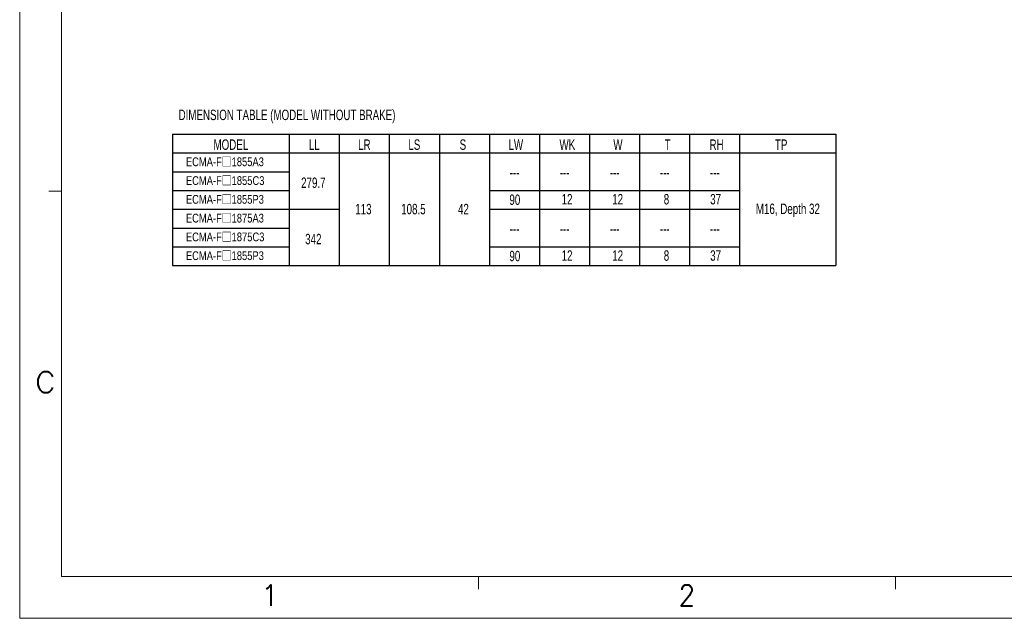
# Model space of a CAD drawing. Header units: millimetres. Extents: x -536 to -116, y 402 to 699.
# Tile 1 of 7: x -536 to -300, y 402 to 545. Entities that reach past the tile are written whole.
import ezdxf
from ezdxf.enums import TextEntityAlignment as Align

# ---------------------------------------------------------------- set-up
doc = ezdxf.new("R2010")
doc.units = ezdxf.units.MM
doc.header["$LTSCALE"] = 23.1
doc.layers.get('0').update_dxf_attribs({"linetype": 'CONTINUOUS'})
doc.styles.get("Standard").update_dxf_attribs({"font": 'txt', "width": 0.7})
doc.styles.add('TEXTSTYLE_0', font='txt.shx', dxfattribs={"width": 0.8})

msp = doc.modelspace()

# ---------------------------------------------------------------- linework, layer by layer
at = {"color": 7, "linetype": 'Continuous', "lineweight": 13}
for p, q in [((-535.79, 698.98), (-535.79, 401.98)), ((-525.79, 688.98), (-525.79, 411.98)), ((-525.79, 504.314), (-528.79, 504.314)), ((-125.79, 411.98), (-525.79, 411.98)), ((-425.79, 411.98), (-425.79, 408.98)), ((-325.79, 411.98), (-325.79, 408.98)), ((-535.79, 401.98), (-115.79, 401.98))]:
    msp.add_line(p, q, dxfattribs=at)
at = {"color": 7, "linetype": 'Continuous'}
for p, q in [((-499.146, 518.002), (-411.146, 518.002)), ((-499.146, 518.002), (-499.146, 486.502)), ((-471.146, 518.002), (-471.146, 486.502)), ((-459.146, 518.002), (-459.146, 486.502)), ((-447.146, 518.002), (-447.146, 486.502)), ((-435.146, 518.002), (-435.146, 486.502)), ((-423.146, 518.002), (-423.146, 486.502)), ((-411.146, 518.002), (-411.146, 486.502)), ((-411.146, 518.002), (-340.083, 518.002)), ((-399.146, 518.002), (-399.146, 486.502)), ((-387.146, 518.002), (-387.146, 486.502)), ((-375.146, 518.002), (-375.146, 486.502)), ((-363.146, 518.002), (-363.146, 486.502)), ((-499.146, 513.502), (-411.146, 513.502)), ((-411.146, 513.502), (-340.083, 513.502)), ((-499.146, 509.002), (-471.146, 509.002)), ((-499.146, 504.502), (-471.146, 504.502)), ((-423.146, 504.502), (-363.146, 504.502)), ((-499.146, 500.002), (-459.146, 500.002)), ((-423.146, 500.002), (-363.146, 500.002)), ((-499.146, 495.502), (-471.146, 495.502)), ((-499.146, 491.002), (-471.146, 491.002)), ((-423.146, 491.002), (-363.146, 491.002)), ((-499.146, 486.502), (-340.083, 486.502))]:
    msp.add_line(p, q, dxfattribs=at)
msp.add_line((-340.083, 518.002), (-340.083, 486.502))

# ---------------------------------------------------------------- texts
at = {"color": 7, "linetype": 'Continuous', "width": 0.7}
msp.add_text('DIMENSION TABLE (MODEL WITHOUT BRAKE)', height=2.5, dxfattribs=at).set_placement((-497.685, 521.38))
for s, p in [('MODEL', (-485.146, 514.252)), ('LL', (-465.146, 514.252)), ('LR', (-453.146, 514.252)), ('LS', (-441.146, 514.252)), ('S', (-429.5, 514.252)), ('LW', (-416.815, 514.252)), ('WK', (-404.455, 514.252)), ('W', (-392.322, 514.252)), ('T', (-380.402, 514.252)), ('RH', (-368.668, 514.252)), ('TP', (-353.169, 514.252)), ('279.7', (-465.371, 505.119)), ('90', (-417.04, 501.05)), ('12', (-404.52, 501.167)), ('12', (-392.387, 501.167)), ('8', (-380.68, 501.167)), ('37', (-368.893, 501.167)), ('113', (-453.371, 498.802)), ('108.5', (-441.371, 498.802)), ('42', (-429.371, 498.802)), ('M16, Depth 32', (-351.562, 498.87)), ('342', (-465.371, 491.619)), ('90', (-417.04, 487.55)), ('12', (-404.52, 487.667)), ('12', (-392.387, 487.667)), ('8', (-380.68, 487.667)), ('37', (-368.893, 487.667))]:
    msp.add_text(s, height=2.5, dxfattribs=at).set_placement(p, align=Align.CENTER)
at = {"width": 0.7}
msp.add_text('---', height=2.5, dxfattribs=at).set_placement((-417.103, 507.596), align=Align.CENTER)
at = {"linetype": 'Continuous', "width": 0.7}
for p in [(-405.103, 507.596), (-393.103, 507.596), (-381.103, 507.596), (-369.103, 507.596), (-417.103, 494.096), (-405.103, 494.096), (-393.103, 494.096), (-381.103, 494.096), (-369.103, 494.096)]:
    msp.add_text('---', height=2.5, dxfattribs=at).set_placement(p, align=Align.CENTER)
at = {"color": 7, "linetype": 'Continuous', "lineweight": 13, "style": 'TEXTSTYLE_0'}
for s, width, p, p2 in [('C', 1.511152, (-532.134, 456.076), (-527.097, 456.076)), ('1', 2.330855, (-477.727, 404.985), (-473.842, 404.985)), ('2', 1.165428, (-377.727, 404.985), (-373.842, 404.985))]:
    msp.add_text(s, height=5, dxfattribs=dict(at, width=width)).set_placement(p, p2, align=Align.FIT)
at = {"char_height": 2.1, "width": 38.00591, "attachment_point": 1}
for s, insert in [('{\\W0.8;ECMA-F\\fPMingLiU|b0|i0|c136|p18;□\\Ftxt|c0;1855A3}', (-495.935, 512.435)), ('{\\W0.8;ECMA-F\\fPMingLiU|b0|i0|c136|p18;□\\Ftxt|c0;1855C3}', (-495.935, 507.935)), ('{\\W0.8;ECMA-F\\fPMingLiU|b0|i0|c136|p18;□\\Ftxt|c0;1855P3}', (-495.935, 503.435)), ('{\\W0.8;ECMA-F\\fPMingLiU|b0|i0|c136|p18;□\\Ftxt|c0;1875A3}', (-495.935, 498.935)), ('{\\W0.8;ECMA-F\\fPMingLiU|b0|i0|c136|p18;□\\Ftxt|c0;1875C3}', (-495.935, 494.435)), ('{\\W0.8;ECMA-F\\fPMingLiU|b0|i0|c136|p18;□\\Ftxt|c0;1855P3}', (-495.935, 489.935))]:
    msp.add_mtext(s, dxfattribs=dict(at, insert=insert))

doc.saveas('drawing.dxf')
